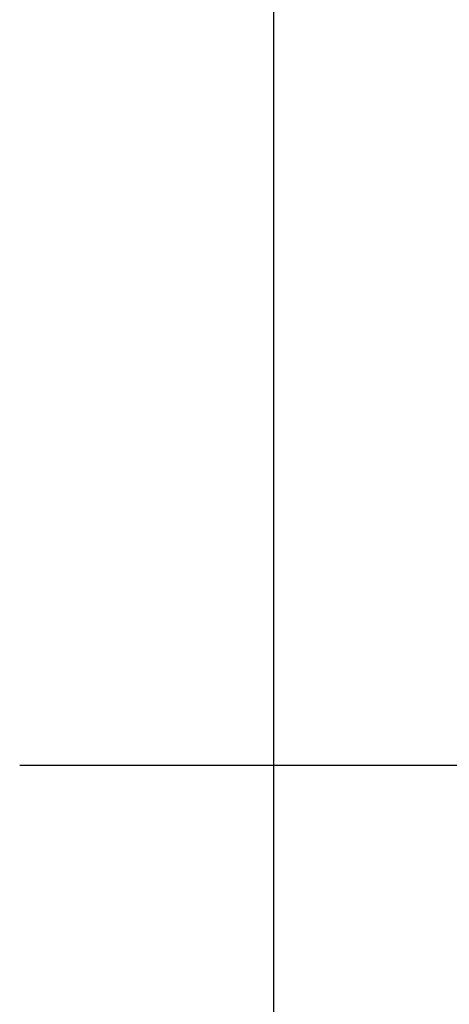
# Model space of a CAD drawing. Extents: x 546 to 1045, y 232 to 643.
# Tile 4 of 48: x 607.85 to 611.32, y 278.58 to 286.55. Entities that reach past the tile are written whole.
import ezdxf
from ezdxf.lldxf.tags import DXFTag

# ---------------------------------------------------------------- set-up
doc = ezdxf.new("R2010")
doc.units = 0
doc.header["$LTSCALE"] = 4
doc.header["$MEASUREMENT"] = 0
doc.layers.add('CL', color=1, linetype='CENTER')
doc.layers.add('OUT', color=3, linetype='Continuous')
tags = doc.linetypes.add('CENTER', pattern=[2, 1.25, -0.25, 0.25, -0.25]).pattern_tags.tags
tags[10:11] = [DXFTag(74, 4), DXFTag(75, 0), DXFTag(340, '0'), DXFTag(46, 0.0), DXFTag(50, 0.0), DXFTag(44, 0.0), DXFTag(45, 0.0)]
tags[8:9] = [DXFTag(74, 4), DXFTag(75, 0), DXFTag(340, '0'), DXFTag(46, 0.0), DXFTag(50, 0.0), DXFTag(44, 0.0), DXFTag(45, 0.0)]
tags[6:7] = [DXFTag(74, 4), DXFTag(75, 0), DXFTag(340, '0'), DXFTag(46, 0.0), DXFTag(50, 0.0), DXFTag(44, 0.0), DXFTag(45, 0.0)]
tags[4:5] = [DXFTag(74, 4), DXFTag(75, 0), DXFTag(340, '0'), DXFTag(46, 0.0), DXFTag(50, 0.0), DXFTag(44, 0.0), DXFTag(45, 0.0)]

msp = doc.modelspace()

# ---------------------------------------------------------------- linework, layer by layer
at = {"layer": 'CL', "color": 7}
msp.add_line((607.8494, 280.5177), (670.4118, 280.5177), dxfattribs=at)
at = {"layer": 'OUT', "color": 7, "linetype": 'Continuous'}
msp.add_line((609.9025, 294.5177), (609.9025, 266.5177), dxfattribs=at)

doc.saveas('drawing.dxf')
